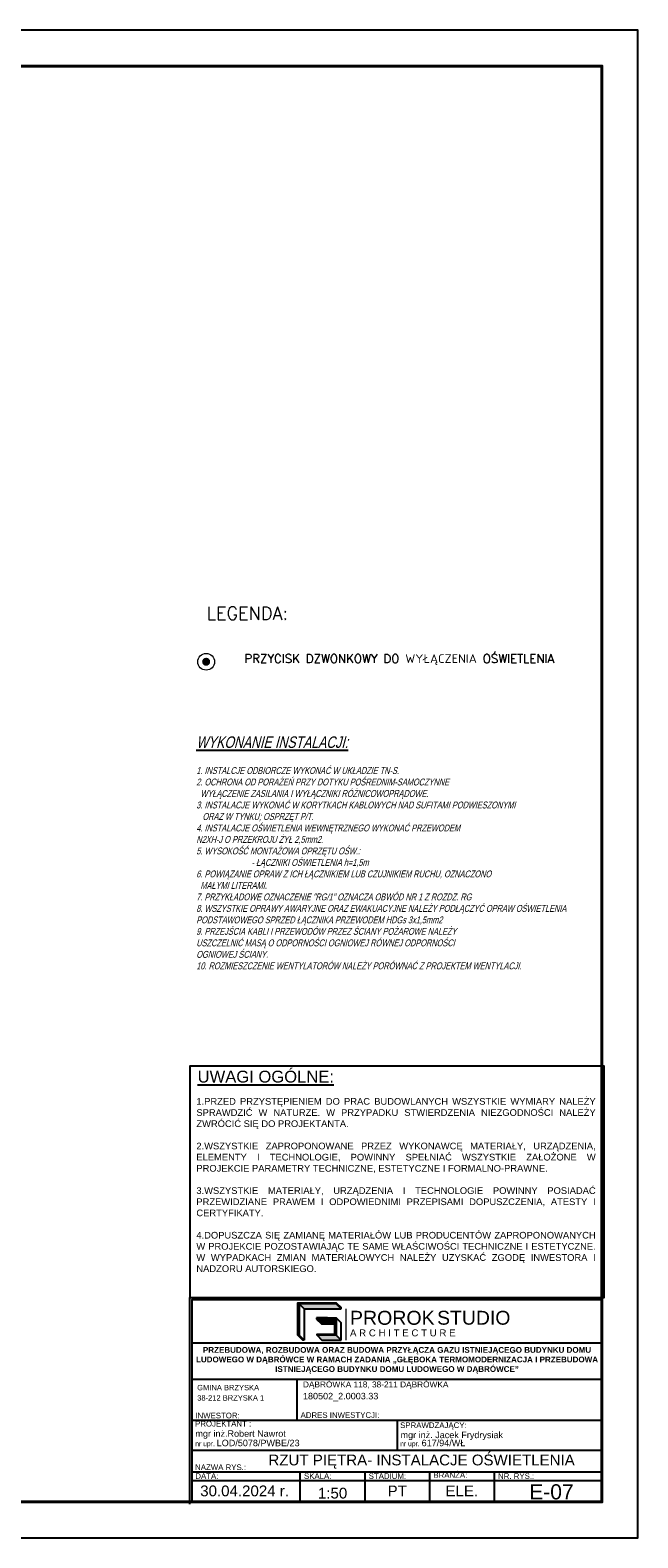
# Model space of a CAD drawing. Header units: millimetres. Extents: x 22250 to 51280, y -5012 to 7692.
# Tile 26 of 183: x 38740 to 39585, y -1898 to 202. Entities that reach past the tile are written whole.
import ezdxf

# ---------------------------------------------------------------- set-up
doc = ezdxf.new("R2010")
doc.units = ezdxf.units.MM
for name, color, linetype in [('-RAMKI', 250, 'Continuous'), ('E_Wlaczniki', 3, 'Continuous'), ('el - r opisy', 100, 'Continuous')]:
    doc.layers.add(name, color=color, linetype=linetype)
doc.layers.add('ELL - Opis ELE', color=1, linetype='Continuous', lineweight=25)
doc.styles.add('CGothic', font='GOTHIC.TTF')
doc.styles.add('GEOS_018', font='GEOS_018.SHX', dxfattribs={"width": 0.8, "oblique": 14.99994, "height": 15})
doc.styles.add('romans', font='romans.shx')
doc.styles.get("Standard").update_dxf_attribs({"font": 'arial.ttf'})
doc.styles.add('wymiar100', font='romans.shx', dxfattribs={"width": 0.8, "height": 12})

# ---------------------------------------------------------------- blocks, each defined once
blk = doc.blocks.new('LOGO_PROROK')
h = blk.add_hatch(color=256)
h.dxf.hatch_style = 1
h.paths.add_polyline_path([(302, 572), (302, 588), (35, 588), (35, 121), (52, 121), (52, 572)])
h = blk.add_hatch(color=117)
h.dxf.hatch_style = 1
h.paths.add_polyline_path([(52, 572), (122, 502), (388, 502), (318, 572)])
h = blk.add_hatch(color=256)
h.dxf.hatch_style = 1
h.paths.add_polyline_path([(302, 588), (302, 572), (318, 572), (585, 572), (585, 588)])
h.paths.add_polyline_path([(585, 121), (585, 369), (302, 369), (302, 352), (568, 352), (568, 137), (310, 137), (310, 121)])
h = blk.add_hatch(color=117)
h.dxf.hatch_style = 1
h.paths.add_polyline_path([(318, 572), (388, 502), (655, 502), (585, 572)])
h = blk.add_hatch(color=256)
h.dxf.hatch_style = 1
h.paths.add_polyline_path([(585, 588), (585, 572), (655, 502), (655, 518)])
h = blk.add_hatch(color=117)
h.dxf.hatch_style = 1
h.paths.add_polyline_path([(568, 352), (302, 352), (372, 282), (568, 282)])
h = blk.add_hatch(color=117)
h.dxf.hatch_style = 1
h.paths.add_polyline_path([(52, 121), (35, 121), (105, 51), (122, 51)])
h = blk.add_hatch(color=117)
h.dxf.hatch_style = 1
h.paths.add_polyline_path([(655, 51), (585, 121), (310, 121), (380, 51)])
for p, q in [((52, 572), (122, 502)), ((122, 502), (388, 502)), ((122, 502), (122, 51)), ((302, 572), (302, 588)), ((388, 502), (655, 502)), ((585, 588), (655, 518)), ((585, 572), (655, 502)), ((655, 502), (655, 518)), ((302, 369), (302, 352)), ((459, 369), (302, 369)), ((302, 352), (372, 282)), ((459, 352), (302, 352)), ((372, 282), (568, 282)), ((585, 369), (655, 299)), ((655, 51), (655, 299)), ((35, 121), (105, 51)), ((52, 121), (122, 51)), ((122, 51), (105, 51)), ((310, 121), (380, 51)), ((380, 51), (655, 51)), ((585, 121), (655, 51))]:
    blk.add_line(p, q)
at = {"lineweight": 20}
blk.add_line((724, 502), (724, 51), dxfattribs=at)
for points in [[(318, 572), (302, 572), (302, 572), (52, 572), (52, 121), (35, 121), (35, 588), (585, 588), (585, 572), (318, 572)], [(568, 352), (459, 352), (459, 369), (585, 369), (585, 121), (310, 121), (310, 137), (568, 137)]]:
    blk.add_lwpolyline(points, close=True)
at = {"insert": (784, 472), "char_height": 201.4, "attachment_point": 1}
blk.add_mtext_dynamic_manual_height_columns('PROROK', width=3506.2, gutter_width=10.9, heights=[0], dxfattribs=at)
at = {"color": 117, "insert": (2039, 472), "char_height": 200, "attachment_point": 1}
blk.add_mtext_dynamic_manual_height_columns('STUDIO', width=3506.2, gutter_width=10.9, heights=[0], dxfattribs=at)
at = {"lineweight": 20, "insert": (784, 204), "char_height": 100, "attachment_point": 1}
blk.add_mtext_dynamic_manual_height_columns('A R C H I T E C T U R E', width=3506.2, gutter_width=10.9, heights=[0], dxfattribs=at)
blk = doc.blocks.new('RAMKA1')
for p, q in [((598.49, 580.51), (693.49, 580.51)), ((598.49, 572.05), (693.49, 572.05)), ((622.87, 562.55), (622.87, 572.05)), ((598.49, 562.55), (693.49, 562.55)), ((645.99, 562.55), (645.99, 555.55)), ((598.49, 555.55), (693.49, 555.55)), ((598.49, 550.55), (693.49, 550.55)), ((623.49, 550.55), (623.49, 543.55)), ((638.49, 550.55), (638.49, 543.55)), ((653.49, 550.55), (653.49, 543.55)), ((668.49, 550.55), (668.49, 543.55)), ((598.49, 548.55), (693.49, 548.55))]:
    blk.add_line(p, q)
for points in [[(597.99, 591.01), (693.99, 591.01), (693.99, 644.74), (597.99, 644.74)], [(598.49, 543.55), (598.49, 590.51), (693.49, 590.51), (693.49, 543.55)]]:
    blk.add_lwpolyline(points, close=True)
blk.add_lwpolyline([(597.99, 543.05), (597.99, 591.01), (693.99, 591.01)])
at = {"xscale": 0.01609849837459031, "yscale": 0.01609849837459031, "zscale": 0.01609849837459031}
blk.add_blockref('LOGO_PROROK', (622.46, 580.31), dxfattribs=at)
at = {"layer": '-RAMKI', "attachment_point": 1}
for s, insert, char_height, width, style in [('{\\fArial|b0|i0|c0|p34;\\LUWAGI OGÓLNE:}', (599.76, 643.65), 2.7519, 86.4064, 'CGothic'), ('\\pxqj;{\\fArial|b0|i0|c238|p34;\\W1;1.PRZED PRZYSTĘPIENIEM DO PRAC BUDOWLANYCH WSZYSTKIE WYMIARY NALEŻY SPRAWDZIĆ W NATURZE. W PRZYPADKU STWIERDZENIA NIEZGODNOŚCI NALEŻY ZWRÓCIĆ SIĘ DO PROJEKTANTA.\\P\\P2.WSZYSTKIE ZAPROPONOWANE PRZEZ WYKONAWCĘ MATERIAŁY, URZĄDZENIA, ELEMENTY I TECHNOLOGIE, POWINNY SPEŁNIAĆ WSZYSTKIE ZAŁOŻONE W PROJEKCIE PARAMETRY TECHNICZNE, ESTETYCZNE I FORMALNO-PRAWNE.\\P\\P3.WSZYSTKIE MATERIAŁY, URZĄDZENIA I TECHNOLOGIE POWINNY POSIADAĆ PRZEWIDZIANE PRAWEM I ODPOWIEDNIMI PRZEPISAMI DOPUSZCZENIA, ATESTY I CERTYFIKATY.\\P\\P4.DOPUSZCZA SIĘ ZAMIANĘ MATERIAŁÓW LUB PRODUCENTÓW ZAPROPONOWANYCH W PROJEKCIE POZOSTAWIAJĄC TE SAME WŁAŚCIWOŚCI TECHNICZNE I ESTETYCZNE. W WYPADKACH ZMIAN MATERIAŁOWYCH NALEŻY UZYSKAĆ ZGODĘ INWESTORA I NADZORU AUTORSKIEGO.}', (599.47, 637.3), 1.55283, 92.3017, 'romans')]:
    blk.add_mtext(s, dxfattribs=dict(at, insert=insert, char_height=char_height, width=width, style=style))
for s, width, heights, insert, char_height, attachment_point in [('\\pxsm1;{\\fArial|b1|i0|c238|p34;PRZEBUDOWA, ROZBUDOWA ORAZ BUDOWA PRZYŁĄCZA GAZU ISTNIEJĄCEGO BUDYNKU DOMU LUDOWEGO W DĄBRÓWCE W RAMACH ZADANIA „GŁĘBOKA TERMOMODERNIZACJA I PRZEBUDOWA ISTNIEJĄCEGO BUDYNKU DOMU LUDOWEGO W DĄBRÓWCE”}', 95, [24.29], (645.99, 579.5), 1.33333, 2), ('\\pxa0.25,sm1.15;{\\H0.83333x;GMINA BRZYSKA\\P\\pa0,s*;38-212 BRZYSKA 1}', 46.9954, [0], (599.66, 570.71), 1.5, 1), ('\\pxa0.25,sm1.15;{\\H0.91667x;DĄBRÓWKA 118, 38-211 DĄBRÓWKA}\\P\\pa0,s*;180502_2.0003.33', 68.3598, [0], (624.18, 571.5), 1.5, 1), ('INWESTOR:', 28.4215, [0], (599.23, 564.25), 1.3, 1), ('ADRES INWESTYCJI:', 28.4215, [0], (623.63, 564.36), 1.3, 1), ('PROJEKTANT :', 28.4215, [0], (599.17, 562.35), 1.3, 1), ('mgr inż.Robert Nawrot', 32.615, [0], (599.24, 560.16), 1.5, 1), ('SPRAWDZAJĄCY:', 28.4215, [0], (646.71, 562), 1.3, 1), ('mgr inż. Jacek Frydrysiak', 28.4215, [0], (646.81, 559.85), 1.5, 1), ('\\pxa0.58333,sm1.15;{\\H0.75x;nr upr. }LOD/5078/PWBE/23', 47.9358, [0], (599.21, 557.98), 1.5, 1), ('\\pxa0.58333,sm1.15;{\\H0.75x;nr upr. }617/94/WŁ', 47.9358, [0], (646.71, 557.98), 1.5, 1), ('NAZWA RYS.:', 28.4215, [0], (599.18, 552.25), 1.3, 1), ('DATA:', 28.4215, [0], (599.23, 550.2), 1.3, 1), ('SKALA:', 28.4215, [0], (624.42, 550.2), 1.3, 1), ('STADIUM:', 28.4215, [0], (639.42, 550.2), 1.3, 1), ('BRANŻA:', 28.4215, [0], (654.42, 550.44), 1.3, 1), ('NR. RYS.:', 28.4215, [0], (669.42, 550.2), 1.3, 1), ('30.04.2024 r.', 28.4215, [0], (610.65, 546.09), 2.5, 5), ('PT', 28.4215, [0], (646.04, 546.09), 2.5, 5), ('\\pxqc;ELE.', 15, [5], (661, 546.1), 2.5, 5)]:
    blk.add_mtext_dynamic_manual_height_columns(s, width=width, gutter_width=12.5, heights=heights, dxfattribs=dict(insert=insert, char_height=char_height, attachment_point=attachment_point))
blk = doc.blocks.new('*U965')
for p, q in [((-1, 5.26), (-1, 1)), ((-1, 3), (-1, 4))]:
    blk.add_line(p, q)
blk.add_lwpolyline([(-42, 0), (0, 0), (0, 42), (-42, 42)], close=True)
at = {"lineweight": 40}
blk.add_lwpolyline([(-39, 1), (-1, 1), (-1, 41), (-39, 41)], close=True, dxfattribs=at)

msp = doc.modelspace()

# ---------------------------------------------------------------- hatches: boundary and pattern name
at = {"layer": 'E_Wlaczniki', "linetype": 'ByBlock', "lineweight": 30}
msp.add_hatch(color=3, dxfattribs=at).paths.add_polyline_path([(38990.1, -678.2, 1), (38978.9, -678.2, 1)])

# ---------------------------------------------------------------- linework, layer by layer
at = {"layer": 'E_Wlaczniki', "color": 3, "linetype": 'ByBlock', "lineweight": 9, "ltscale": 0.5}
msp.add_circle((38984.5, -678.2), 11.7, dxfattribs=at)

# ---------------------------------------------------------------- block references
for name, p, xscale, yscale, zscale in [('*U965', (39585, -1898.5), 50, 50, 50), ('RAMKA1', (35374.1, -5109.7), 6, 6, 6)]:
    msp.add_blockref(name, p, dxfattribs=dict(xscale=xscale, yscale=yscale, zscale=zscale))

# ---------------------------------------------------------------- texts
at = {"attachment_point": 5}
for s, width, heights, insert, char_height in [('\\pxqc;RZUT PIĘTRA- INSTALACJE OŚWIETLENIA', 570, [7], (39284.2, -1792.3), 15), ('E-07', 170.529, [0], (39464.8, -1834.5), 21), ('1:50', 170.529, [0], (39160.4, -1836.3), 15)]:
    msp.add_mtext_dynamic_manual_height_columns(s, width=width, gutter_width=75, heights=heights, dxfattribs=dict(at, insert=insert, char_height=char_height))
at = {"layer": 'el - r opisy', "color": 1, "ltscale": 15, "attachment_point": 1, "style": 'wymiar100'}
for s, insert, char_height, width in [('{\\W1;\\C7;LEGENDA:}', (38985, -601.6), 18, 231.723), ('{\\W1;\\C7;PRZYCISK DZWONKOWY DO WYŁĄCZENIA OŚWIETLENIA}', (39037.8, -667.8), 12, 437.003)]:
    msp.add_mtext(s, dxfattribs=dict(at, insert=insert, char_height=char_height, width=width))
at = {"layer": 'ELL - Opis ELE', "color": 7, "insert": (38970.8, -782.2), "char_height": 9.6, "width": 528.619, "attachment_point": 1, "style": 'GEOS_018'}
msp.add_mtext('{\\L\\Q15;\\H1.667x;WYKONANIE INSTALACJI:\\P\\H0.6x;\\P\\l1. INSTALCJE ODBIORCZE WYKONAĆ W UKŁADZIE TN-S.\\P2. OCHRONA OD PORAŻEŃ PRZY DOTYKU POŚREDNIM-SAMOCZYNNE\\P  WYŁĄCZENIE ZASILANIA I WYŁĄCZNIKI RÓŻNICOWOPRĄDOWE.\\P3. \\H0.9998x;INSTALACJE WYKONAĆ W KORYTKACH KABLOWYCH NAD SUFITAMI PODWIESZONYMI\\P   ORAZ W TYNKU; OSPRZĘT P/T.\\P4. INSTALACJE OŚWIETLENIA WEWNĘTRZNEGO WYKONAĆ PRZEWODEM\\PN2XH-J O PRZEKROJU ŻYŁ 2,5mm2.\\P5. WYSOKOŚĆ MONTAŻOWA OPRZĘTU OŚW.:\\P^I^I- ŁĄCZNIKI OŚWIETLENIA h=1,5m\\P6. POWIĄZANIE OPRAW Z ICH ŁĄCZNIKIEM LUB CZUJNIKIEM RUCHU, OZNACZONO\\P  MAŁYMI LITERAMI.\\P7. PRZYKŁADOWE OZNACZENIE "RG/1" OZNACZA OBWÓD NR 1 Z ROZDZ. RG \\P8. WSZYSTKIE OPRAWY AWARYJNE ORAZ EWAKUACYJNE NALEŻY PODŁĄCZYĆ OPRAW OŚWIETLENIA PODSTAWOWEGO SPRZED ŁĄCZNIKA PRZEWODEM HDGs 3x1,5mm2\\P9. PRZEJŚCIA KABLI I PRZEWODÓW PRZEZ ŚCIANY POŻAROWE NALEŻY \\PUSZCZELNIĆ MASĄ O ODPORNOŚCI OGNIOWEJ RÓWNEJ ODPORNOŚCI\\POGNIOWEJ ŚCIANY.\\P10. ROZMIESZCZENIE WENTYLATORÓW NALEŻY PORÓWNAĆ Z PROJEKTEM WENTYLACJI.}', dxfattribs=at)

doc.saveas('drawing.dxf')
